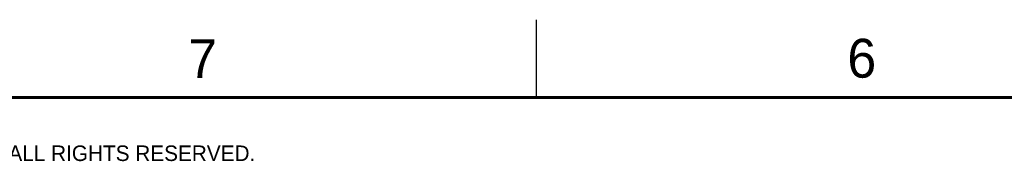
# Model space of a CAD drawing. Header units: inches. Extents: x 0 to 34, y 0 to 22.
# Tile 10 of 15: x 5.2 to 11.5, y 21.1 to 22. Entities that reach past the tile are written whole.
import ezdxf

# ---------------------------------------------------------------- set-up
doc = ezdxf.new("R2010")
doc.units = ezdxf.units.IN
doc.header["$LTSCALE"] = 1.87
doc.header["$MEASUREMENT"] = 0
doc.layers.get('0').update_dxf_attribs({"linetype": 'CONTINUOUS'})
doc.styles.add('TEXTSTYLE_2', font='txt')

msp = doc.modelspace()

# ---------------------------------------------------------------- linework, layer by layer
at = {"color": 2, "linetype": 'CONTINUOUS'}
msp.add_line((8.5, 21.5), (8.5, 22), dxfattribs=at)
at = {"color": 7, "linetype": 'CONTINUOUS', "const_width": 0.02}
msp.add_lwpolyline([(33.5, 21.5), (0.5, 21.5)], dxfattribs=at)

# ---------------------------------------------------------------- texts
at = {"color": 2, "linetype": 'CONTINUOUS', "attachment_point": 1, "line_spacing_factor": 0.9, "style": 'TEXTSTYLE_2'}
for s, insert, char_height, width in [('6', (10.5012, 21.8772), 0.25, 0.25), ('7', (6.2556, 21.8743), 0.25, 0.25), ('NATIONAL INSTRUMENTS CORPORATION AND ITS LICENSORS.  ALL RIGHTS RESERVED.', (0.9071, 21.1911), 0.1, 7.3)]:
    msp.add_mtext(s, dxfattribs=dict(at, insert=insert, char_height=char_height, width=width))

doc.saveas('drawing.dxf')
